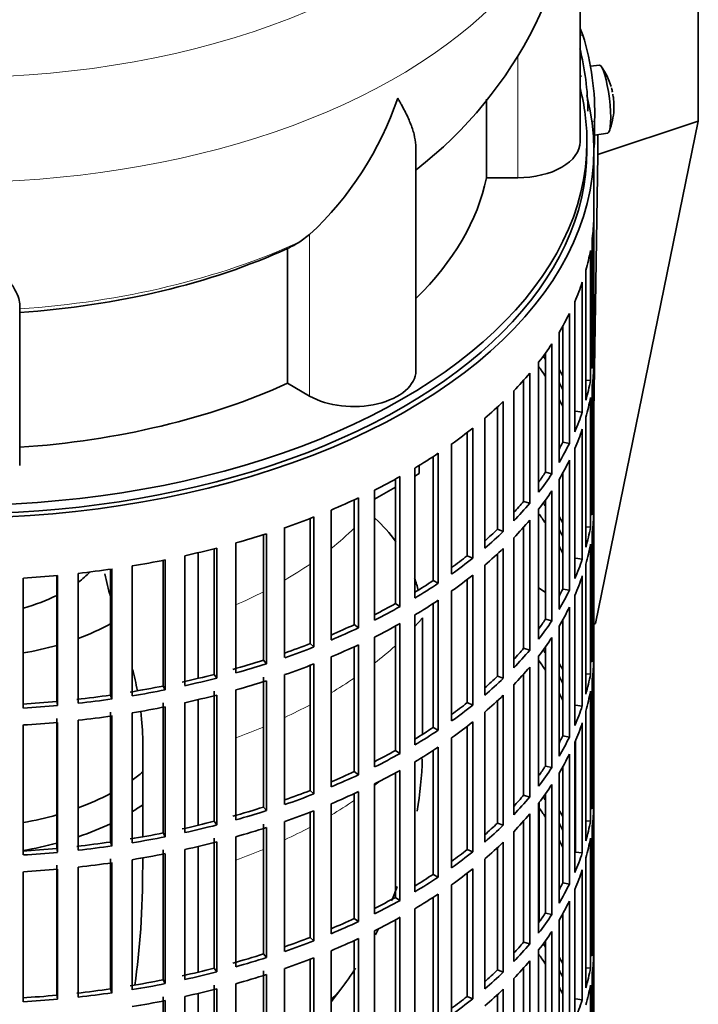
# Model space of a CAD drawing. Header units: millimetres. Extents: x 148 to 904, y -3609 to 2379.
# Tile 5 of 28: x 794 to 892, y -3473 to -3331. Entities that reach past the tile are written whole.
import ezdxf

# ---------------------------------------------------------------- set-up
doc = ezdxf.new("R2010")
doc.units = ezdxf.units.MM
for name, color, linetype in [('M5X8_UNI7687', 7, 'Continuous'), ('VSI134_DIFFUSORE', 7, 'Continuous'), ('VSI134_FILTRO_A', 7, 'Continuous'), ('VSI134_GIUNTO_8×', 7, 'Continuous'), ('VSI134_SUPPORTO_', 7, 'Continuous'), ('VSI134_TERMINALE', 7, 'Continuous')]:
    doc.layers.add(name, color=color, linetype=linetype)

# ---------------------------------------------------------------- blocks, each defined once
blk = doc.blocks.new('SE4')
at = {"layer": 'M5X8_UNI7687', "color": 7, "linetype": 'Continuous', "lineweight": 35}
for p, q in [((878.05, -3337.46), (876.75, -3337.58)), ((877.33, -3347.54), (879.26, -3347.25))]:
    blk.add_line(p, q, dxfattribs=at)
for centre, radius, start, end in [((870.14, -3343.4), 10, 16.6957, 35.0127), ((870.14, -3343.4), 10, 11.8797, 13.5278), ((1246.24, -3286.84), 370.34, 188.5064, 188.6141), ((870.14, -3343.4), 10, 338.98, 357.2751)]:
    blk.add_arc(centre, radius, start, end, dxfattribs=at)
for centre, major_axis, ratio, start_param, end_param in [((878.65, -3342.35), (0.6, -4.89), 0.169759, 0.004788, 3.136805), ((870.12, -3343.31), (-9.78, -2.08), 0.810411, 3.163117, 3.206609), ((870.15, -3343.52), (-9.94, -1.06), 0.589949, 3.053564, 3.168123), ((871.66, -3341.4), (7.36, -5.62), 0.747167, 0.443437, 0.593129)]:
    blk.add_ellipse(centre, major_axis=major_axis, ratio=ratio, start_param=start_param, end_param=end_param, dxfattribs=at)
at = {"layer": 'VSI134_DIFFUSORE', "color": 7, "linetype": 'Continuous', "lineweight": 35}
for p, q in [((875.24, -3348.51), (875.24, -3305.45)), ((861.71, -3342.33), (861.71, -3353.71)), ((851.51, -3381.58), (851.51, -3349.29)), ((861.71, -3353.71), (866.24, -3353.71)), ((836.15, -3361.91), (834.73, -3362.96)), ((832.95, -3363.93), (832.95, -3383.4)), ((794.24, -3395.28), (794.24, -3371.93)), ((832.95, -3383.4), (836.15, -3385.25))]:
    blk.add_line(p, q, dxfattribs=at)
at = {"layer": 'VSI134_DIFFUSORE', "color": 4, "linetype": 'Continuous', "lineweight": 9}
for p, q in [((866.24, -3353.71), (866.24, -3336.03)), ((836.15, -3385.25), (836.15, -3361.91))]:
    blk.add_line(p, q, dxfattribs=at)
at = {"layer": 'VSI134_DIFFUSORE', "color": 7, "linetype": 'Continuous', "lineweight": 35}
for centre, radius, start, end in [((814.24, -3304.38), 60.93, 307.7502, 358.9785), ((803.65, -3326.95), 47.73, 312.9143, 341.3628), ((826.82, -3350.57), 14.7, 294.6434, 302.5491)]:
    blk.add_arc(centre, radius, start, end, dxfattribs=at)
at = {"layer": 'VSI134_DIFFUSORE', "color": 4, "linetype": 'Continuous', "lineweight": 9}
for centre, major_axis, start_param, end_param in [((785.24, -3289.74), (85.67, 0), 2.811924, 6.283185), ((785.24, -3302.49), (-89.83, 0), 0, 3.20939), ((785.24, -3327.04), (79.5, 0), 4.82584, 5.384336)]:
    blk.add_ellipse(centre, major_axis=major_axis, ratio=0.57735, start_param=start_param, end_param=end_param, dxfattribs=at)
at = {"layer": 'VSI134_DIFFUSORE', "color": 7, "linetype": 'Continuous', "lineweight": 35}
for centre, major_axis, start_param, end_param in [((866.24, -3348.51), (-9, 0), 1.570796, 3.141593), ((785.24, -3348.51), (77, 0), 5.749077, 6.166034), ((785.24, -3329.03), (77, 0), 4.82954, 5.380636), ((842.51, -3381.58), (-9, 0), 0.785398, 3.141593), ((785.24, -3348.51), (77, 0), 4.82954, 5.380636)]:
    blk.add_ellipse(centre, major_axis=major_axis, ratio=0.57735, start_param=start_param, end_param=end_param, dxfattribs=at)
for points, knots in [([(851.51, -3349.39), (851.51, -3349.25), (851.51, -3349.12), (851.46, -3348.48), (851.37, -3347.97), (851.11, -3346.9), (850.92, -3346.35), (850.47, -3345.23), (850.21, -3344.65), (849.75, -3343.75), (849.59, -3343.45), (849.33, -3342.99), (849.24, -3342.83), (849.06, -3342.52), (848.97, -3342.36), (848.88, -3342.2)], [0.4658143, 0.4658143, 0.4658143, 0.4658143, 0.5, 0.5, 0.625, 0.625, 0.75, 0.75, 0.875, 0.875, 0.9375, 0.9375, 0.96875, 0.96875, 1, 1, 1, 1]), ([(794.24, -3371.93), (794.24, -3371.61), (794.15, -3371.25), (793.84, -3370.45), (793.61, -3370.01), (793.2, -3369.29), (793.05, -3369.04), (792.73, -3368.53), (792.56, -3368.26), (792.02, -3367.44), (791.62, -3366.86), (790.78, -3365.64), (790.32, -3365), (789.38, -3363.65), (788.88, -3362.93), (787.87, -3361.46), (787.35, -3360.69), (786.56, -3359.5), (786.3, -3359.09), (785.9, -3358.47), (785.77, -3358.27), (785.5, -3357.85), (785.37, -3357.63), (785.24, -3357.42)], [0, 0, 0, 0, 0.125, 0.125, 0.25, 0.25, 0.3125, 0.3125, 0.375, 0.375, 0.5, 0.5, 0.625, 0.625, 0.75, 0.75, 0.875, 0.875, 0.9375, 0.9375, 0.96875, 0.96875, 1, 1, 1, 1])]:
    blk.add_open_spline(points, degree=3, knots=knots, dxfattribs=at)
at = {"layer": 'VSI134_FILTRO_A', "color": 7, "linetype": 'Continuous', "lineweight": 35}
for p, q in [((877.24, -3513.85), (877.24, -3349.74)), ((877.23, -3359.59), (877.23, -3378.37)), ((877.01, -3362.47), (877.01, -3381.25)), ((876.74, -3364.22), (876.74, -3383)), ((876.09, -3367.08), (876.09, -3385.86)), ((875.56, -3368.8), (875.56, -3387.58)), ((874.48, -3371.62), (874.48, -3390.4)), ((873.7, -3373.31), (873.7, -3392.09)), ((872.2, -3376.06), (872.2, -3394.84)), ((872.74, -3375.11), (872.74, -3391.91)), ((871.16, -3377.7), (871.16, -3396.48)), ((877.01, -3378.36), (877.23, -3378.37)), ((869.25, -3380.37), (869.25, -3399.15)), ((870.24, -3379.04), (870.24, -3396.26)), ((877.23, -3380.82), (877.23, -3399.6)), ((867.08, -3382.98), (867.08, -3400.47)), ((867.97, -3381.95), (867.97, -3400.73)), ((876.09, -3382.95), (876.74, -3383)), ((865.66, -3384.51), (865.66, -3403.29)), ((877.01, -3383.7), (877.01, -3402.48)), ((864.14, -3386.03), (864.14, -3404.81)), ((876.74, -3385.45), (876.74, -3404.22)), ((863.3, -3386.82), (863.3, -3404.5)), ((874.59, -3387.45), (875.56, -3387.58)), ((861.46, -3388.46), (861.46, -3407.24)), ((876.09, -3388.31), (876.09, -3407.09)), ((859.72, -3389.89), (859.72, -3408.67)), ((875.56, -3390.03), (875.56, -3408.81)), ((858.93, -3390.52), (858.93, -3408.32)), ((856.68, -3392.18), (856.68, -3410.96)), ((872.74, -3391.91), (873.7, -3392.09)), ((874.48, -3392.85), (874.48, -3411.63)), ((853.99, -3394.01), (853.99, -3411.91)), ((854.73, -3393.52), (854.73, -3412.3)), ((873.7, -3394.54), (873.7, -3413.31)), ((851.35, -3395.65), (851.35, -3414.43)), ((848.54, -3397.26), (848.54, -3415.24)), ((849.21, -3396.89), (849.21, -3415.67)), ((870.24, -3396.26), (871.16, -3396.48)), ((872.2, -3397.29), (872.2, -3416.07)), ((872.74, -3396.34), (872.74, -3413.14)), ((845.53, -3398.84), (845.53, -3417.62)), ((842.6, -3400.25), (842.6, -3418.28)), ((843.21, -3399.96), (843.21, -3418.74)), ((870.24, -3400.27), (870.24, -3417.49)), ((871.16, -3398.93), (871.16, -3417.71)), ((877.01, -3399.59), (877.23, -3399.6)), ((839.24, -3401.72), (839.24, -3420.5)), ((867.08, -3400.47), (867.97, -3400.73)), ((869.25, -3401.6), (869.25, -3420.38)), ((836.22, -3402.93), (836.22, -3421.01)), ((836.76, -3402.72), (836.76, -3421.5)), ((877.23, -3402.05), (877.23, -3420.83)), ((832.54, -3404.27), (832.54, -3423.05)), ((863.3, -3404.5), (864.14, -3404.81)), ((867.08, -3404.21), (867.08, -3421.7)), ((867.97, -3403.18), (867.97, -3421.96)), ((876.09, -3404.17), (876.74, -3404.22)), ((829.46, -3405.29), (829.46, -3423.41)), ((829.92, -3405.15), (829.92, -3423.93)), ((865.66, -3405.74), (865.66, -3424.52)), ((877.01, -3404.93), (877.01, -3423.71)), ((822.36, -3407.32), (822.36, -3425.47)), ((822.74, -3407.22), (822.74, -3426)), ((825.49, -3406.48), (825.49, -3425.26)), ((864.14, -3407.26), (864.14, -3426.04)), ((876.74, -3406.67), (876.74, -3425.45)), ((818.12, -3408.32), (818.12, -3427.1)), ((858.93, -3408.32), (859.72, -3408.67)), ((863.3, -3408.05), (863.3, -3425.73)), ((874.59, -3408.68), (875.56, -3408.81)), ((807.37, -3410.27), (807.37, -3428.46)), ((807.58, -3410.24), (807.58, -3429.02)), ((810.51, -3409.79), (810.51, -3428.57)), ((814.98, -3408.98), (814.98, -3427.15)), ((815.28, -3408.92), (815.28, -3427.7)), ((861.46, -3409.69), (861.46, -3428.47)), ((876.09, -3409.54), (876.09, -3428.32)), ((794.76, -3411.55), (794.76, -3430.33)), ((799.59, -3411.18), (799.59, -3429.38)), ((799.72, -3411.17), (799.72, -3429.95)), ((802.7, -3410.87), (802.7, -3429.65)), ((859.72, -3411.12), (859.72, -3429.9)), ((875.56, -3411.26), (875.56, -3430.04)), ((853.99, -3411.91), (854.73, -3412.3)), ((858.93, -3411.75), (858.93, -3429.55)), ((856.68, -3413.41), (856.68, -3432.19)), ((872.74, -3413.14), (873.7, -3413.31)), ((874.48, -3414.08), (874.48, -3432.86)), ((848.54, -3415.24), (849.21, -3415.67)), ((853.99, -3415.24), (853.99, -3433.14)), ((854.73, -3414.75), (854.73, -3433.53)), ((873.7, -3415.76), (873.7, -3434.54)), ((851.35, -3416.88), (851.35, -3435.66)), ((842.6, -3418.28), (843.21, -3418.74)), ((848.54, -3418.49), (848.54, -3436.47)), ((849.21, -3418.12), (849.21, -3436.9)), ((870.24, -3417.49), (871.16, -3417.71)), ((872.2, -3418.52), (872.2, -3437.3)), ((872.74, -3417.57), (872.74, -3434.37)), ((845.53, -3420.07), (845.53, -3438.85)), ((871.16, -3420.16), (871.16, -3438.94)), ((836.22, -3421.01), (836.76, -3421.5)), ((842.6, -3421.47), (842.6, -3439.51)), ((843.21, -3421.19), (843.21, -3439.97)), ((870.24, -3421.5), (870.24, -3438.72)), ((877.01, -3420.82), (877.23, -3420.83)), ((839.24, -3422.95), (839.24, -3441.73)), ((867.08, -3421.7), (867.97, -3421.96)), ((869.25, -3422.83), (869.25, -3441.61)), ((829.46, -3423.41), (829.92, -3423.93)), ((836.22, -3424.16), (836.22, -3442.24)), ((836.76, -3423.95), (836.76, -3442.73)), ((867.97, -3424.41), (867.97, -3443.19)), ((877.23, -3423.28), (877.23, -3442.06)), ((822.36, -3425.47), (822.74, -3426)), ((829.46, -3425.86), (829.46, -3444.64)), ((832.54, -3425.5), (832.54, -3444.28)), ((863.3, -3425.73), (864.14, -3426.04)), ((867.08, -3425.44), (867.08, -3442.92)), ((876.09, -3425.4), (876.74, -3425.45)), ((814.98, -3427.15), (815.28, -3427.7)), ((829.92, -3426.38), (829.92, -3445.16)), ((865.66, -3426.97), (865.66, -3445.75)), ((877.01, -3426.16), (877.01, -3444.94)), ((807.37, -3428.46), (807.58, -3429.02)), ((822.36, -3427.91), (822.36, -3446.69)), ((822.74, -3428.45), (822.74, -3447.23)), ((825.49, -3427.71), (825.49, -3446.49)), ((864.14, -3428.49), (864.14, -3447.27)), ((876.74, -3427.9), (876.74, -3446.68)), ((799.59, -3429.38), (799.72, -3429.95)), ((814.98, -3429.6), (814.98, -3448.38)), ((815.28, -3430.15), (815.28, -3448.93)), ((818.12, -3429.55), (818.12, -3448.33)), ((858.93, -3429.55), (859.72, -3429.9)), ((863.3, -3429.28), (863.3, -3446.96)), ((874.59, -3429.91), (875.56, -3430.04)), ((807.37, -3430.91), (807.37, -3449.69)), ((807.58, -3431.47), (807.58, -3450.25)), ((810.51, -3431.02), (810.51, -3449.8)), ((861.46, -3430.92), (861.46, -3449.7)), ((876.09, -3430.76), (876.09, -3449.54)), ((794.76, -3432.78), (794.76, -3451.56)), ((799.59, -3431.83), (799.59, -3450.61)), ((799.72, -3432.4), (799.72, -3451.18)), ((802.7, -3432.1), (802.7, -3450.88)), ((858.93, -3432.98), (858.93, -3450.78)), ((859.72, -3432.35), (859.72, -3451.13)), ((875.56, -3432.49), (875.56, -3451.27)), ((853.99, -3433.14), (854.73, -3433.53)), ((872.74, -3434.37), (873.7, -3434.54)), ((856.68, -3434.64), (856.68, -3453.42)), ((874.48, -3435.3), (874.48, -3454.08)), ((874.59, -3435.06), (874.59, -3451.14)), ((848.54, -3436.47), (849.21, -3436.9)), ((853.99, -3436.47), (853.99, -3454.37)), ((854.73, -3435.98), (854.73, -3454.76)), ((873.7, -3436.99), (873.7, -3455.77)), ((851.35, -3438.11), (851.35, -3456.89)), ((870.24, -3438.72), (871.16, -3438.94)), ((842.6, -3439.51), (843.21, -3439.97)), ((848.54, -3439.72), (848.54, -3457.7)), ((849.21, -3439.35), (849.21, -3458.13)), ((872.2, -3439.75), (872.2, -3458.53)), ((872.74, -3438.8), (872.74, -3455.6)), ((845.53, -3441.3), (845.53, -3460.08)), ((871.16, -3441.39), (871.16, -3460.17)), ((836.22, -3442.24), (836.76, -3442.73)), ((842.6, -3442.7), (842.6, -3460.74)), ((843.21, -3442.42), (843.21, -3461.2)), ((867.08, -3442.92), (867.97, -3443.19)), ((870.24, -3442.73), (870.24, -3459.95)), ((877.01, -3442.05), (877.23, -3442.06)), ((839.24, -3444.18), (839.24, -3462.96)), ((869.25, -3444.06), (869.25, -3462.84)), ((829.46, -3444.64), (829.92, -3445.16)), ((836.22, -3445.39), (836.22, -3463.47)), ((836.76, -3445.18), (836.76, -3463.96)), ((867.97, -3445.64), (867.97, -3464.42)), ((877.23, -3444.51), (877.23, -3463.29)), ((822.36, -3446.69), (822.74, -3447.23)), ((829.46, -3447.09), (829.46, -3465.87)), ((832.54, -3446.73), (832.54, -3465.51)), ((863.3, -3446.96), (864.14, -3447.27)), ((867.08, -3446.67), (867.08, -3464.15)), ((876.09, -3446.63), (876.74, -3446.68)), ((814.98, -3448.38), (815.28, -3448.93)), ((829.92, -3447.61), (829.92, -3466.38)), ((865.66, -3448.2), (865.66, -3466.98)), ((877.01, -3447.39), (877.01, -3466.17)), ((807.37, -3449.69), (807.58, -3450.25)), ((822.36, -3449.14), (822.36, -3467.92)), ((822.74, -3449.68), (822.74, -3468.46)), ((825.49, -3448.94), (825.49, -3467.72)), ((864.14, -3449.71), (864.14, -3468.49)), ((876.74, -3449.13), (876.74, -3467.91)), ((799.59, -3450.61), (799.72, -3451.18)), ((814.98, -3450.83), (814.98, -3469.61)), ((815.28, -3451.38), (815.28, -3470.16)), ((818.12, -3450.78), (818.12, -3469.56)), ((858.93, -3450.78), (859.72, -3451.13)), ((863.3, -3450.51), (863.3, -3468.18)), ((874.59, -3451.14), (875.56, -3451.27)), ((807.37, -3452.14), (807.37, -3470.92)), ((807.58, -3452.7), (807.58, -3471.48)), ((810.51, -3452.25), (810.51, -3471.03)), ((861.46, -3452.15), (861.46, -3470.93)), ((876.09, -3451.99), (876.09, -3470.77)), ((794.76, -3454.01), (794.76, -3472.78)), ((799.59, -3453.06), (799.59, -3471.84)), ((799.72, -3453.63), (799.72, -3472.41)), ((802.7, -3453.32), (802.7, -3472.1)), ((853.99, -3454.37), (854.73, -3454.76)), ((858.93, -3454.2), (858.93, -3472.01)), ((859.72, -3453.58), (859.72, -3472.36)), ((875.56, -3453.72), (875.56, -3472.49)), ((872.74, -3455.6), (873.7, -3455.77)), ((854.73, -3457.21), (854.73, -3475.99)), ((856.68, -3455.87), (856.68, -3474.65)), ((874.48, -3456.53), (874.48, -3475.31)), ((848.54, -3457.7), (849.21, -3458.13)), ((853.99, -3457.7), (853.99, -3475.6)), ((873.7, -3458.22), (873.7, -3477)), ((851.35, -3459.34), (851.35, -3478.12)), ((870.24, -3459.95), (871.16, -3460.17)), ((872.74, -3460.03), (872.74, -3476.83)), ((842.6, -3460.74), (843.21, -3461.2)), ((848.54, -3460.95), (848.54, -3478.93)), ((849.21, -3460.58), (849.21, -3479.35)), ((872.2, -3460.98), (872.2, -3479.75)), ((845.53, -3462.53), (845.53, -3481.3)), ((871.16, -3462.62), (871.16, -3481.4)), ((836.22, -3463.47), (836.76, -3463.96)), ((842.6, -3463.93), (842.6, -3481.97)), ((843.21, -3463.65), (843.21, -3482.43)), ((867.08, -3464.15), (867.97, -3464.42)), ((870.24, -3463.96), (870.24, -3481.18)), ((877.01, -3463.28), (877.23, -3463.29)), ((839.24, -3465.41), (839.24, -3484.19)), ((869.25, -3465.29), (869.25, -3484.06)), ((877.23, -3465.74), (877.23, -3484.51)), ((829.46, -3465.87), (829.92, -3466.38)), ((836.22, -3466.62), (836.22, -3484.7)), ((836.76, -3466.41), (836.76, -3485.19)), ((867.97, -3466.87), (867.97, -3485.65)), ((822.36, -3467.92), (822.74, -3468.46)), ((829.46, -3468.32), (829.46, -3487.1)), ((832.54, -3467.96), (832.54, -3486.74)), ((863.3, -3468.18), (864.14, -3468.49)), ((867.08, -3467.89), (867.08, -3485.38)), ((876.09, -3467.86), (876.74, -3467.91)), ((814.98, -3469.61), (815.28, -3470.16)), ((829.92, -3468.83), (829.92, -3487.61)), ((865.66, -3469.43), (865.66, -3488.21)), ((877.01, -3468.62), (877.01, -3487.4)), ((807.37, -3470.92), (807.58, -3471.48)), ((822.36, -3470.37), (822.36, -3489.15)), ((822.74, -3470.91), (822.74, -3489.69)), ((825.49, -3470.17), (825.49, -3488.95)), ((864.14, -3470.94), (864.14, -3489.72)), ((876.74, -3470.36), (876.74, -3489.14)), ((799.59, -3471.84), (799.72, -3472.41)), ((814.98, -3472.06), (814.98, -3490.84)), ((815.28, -3472.61), (815.28, -3491.39)), ((818.12, -3472.01), (818.12, -3490.79)), ((858.93, -3472.01), (859.72, -3472.36)), ((863.3, -3471.74), (863.3, -3489.41)), ((874.59, -3472.37), (875.56, -3472.49))]:
    blk.add_line(p, q, dxfattribs=at)
for centre, major_axis, start_param, end_param in [((785.24, -3349.74), (-92, 0), -0.208894, 3.291139), ((785.24, -3349.74), (-92, 0), 3.342743, 3.350487), ((785.24, -3349.74), (-91, 0), 0, 3.141593), ((785.24, -3358.72), (92, 0), 6.212375, 6.266729), ((785.24, -3358.72), (92, 0), -0.158077, -0.103722), ((785.24, -3358.72), (92, 0), -0.245343, -0.190989), ((785.24, -3358.72), (92, 0), -0.33261, -0.278255), ((785.24, -3358.72), (92, 0), -0.419876, -0.365522), ((785.24, -3377.5), (92, 0), 6.212375, 6.266729), ((785.24, -3398.73), (91, 0), 0.365223, 0.374965), ((785.24, -3401.17), (91, 0), 0.365223, 0.394539), ((785.24, -3398.73), (92, 0), 0.313806, 0.33261), ((785.24, -3379.95), (92, 0), 6.212375, 6.266729), ((785.24, -3358.72), (92, 0), -0.507143, -0.452788), ((785.24, -3398.73), (91, 0), 0.277957, 0.299174), ((785.24, -3377.5), (92, 0), -0.158077, -0.103722), ((785.24, -3358.72), (92, 0), -0.594409, -0.540055), ((785.24, -3401.17), (91, 0), 0.277957, 0.299174), ((785.24, -3379.95), (92, 0), -0.158077, -0.103722), ((785.24, -3377.5), (92, 0), -0.245343, -0.190989), ((785.24, -3358.72), (92, 0), -0.681676, -0.627321), ((785.24, -3379.95), (92, 0), -0.245343, -0.190989), ((785.24, -3377.5), (91, 0), -0.299174, -0.277957), ((785.24, -3377.5), (92, 0), -0.33261, -0.278255), ((785.24, -3358.72), (92, 0), -0.768942, -0.714588), ((785.24, -3379.95), (92, 0), -0.33261, -0.278255), ((785.24, -3358.72), (92, 0), -0.856209, -0.801854), ((785.24, -3377.5), (91, 0), -0.394539, -0.365223), ((785.24, -3377.5), (92, 0), -0.419876, -0.365522), ((785.24, -3358.72), (92, 0), -0.943475, -0.889121), ((785.24, -3379.95), (92, 0), -0.419876, -0.365522), ((785.24, -3398.73), (92, 0), 6.212375, 6.266729), ((785.24, -3377.5), (91, 0), -0.486998, -0.45249), ((785.24, -3377.5), (92, 0), -0.507143, -0.452788), ((785.24, -3419.95), (91, 0), 0.365223, 0.374965), ((785.24, -3358.72), (92, 0), -1.030742, -0.976387), ((785.24, -3422.4), (91, 0), 0.365223, 0.394539), ((785.24, -3419.95), (92, 0), 0.313806, 0.33261), ((785.24, -3401.17), (92, 0), 6.212375, 6.266729), ((785.24, -3377.5), (91, 0), -0.577951, -0.539756), ((785.24, -3379.95), (92, 0), -0.507143, -0.452788), ((785.24, -3419.95), (91, 0), 0.277957, 0.299174), ((785.24, -3398.73), (92, 0), -0.158077, -0.103722), ((785.24, -3358.72), (92, 0), -1.118008, -1.063654), ((785.24, -3377.5), (92, 0), -0.594409, -0.540055), ((785.24, -3358.72), (92, 0), -1.205275, -1.15092), ((785.24, -3379.95), (92, 0), -0.594409, -0.540055), ((785.24, -3422.4), (91, 0), 0.277957, 0.299174), ((785.24, -3401.17), (92, 0), -0.158077, -0.103722), ((785.24, -3377.5), (91, 0), -0.668018, -0.627022), ((785.24, -3377.5), (92, 0), -0.681676, -0.627321), ((785.24, -3398.73), (92, 0), -0.245343, -0.190989), ((785.24, -3358.72), (92, 0), -1.379807, -1.325453), ((785.24, -3358.72), (92, 0), -1.292541, -1.238186), ((785.24, -3358.72), (92, 0), -1.467074, -1.412719), ((785.24, -3379.95), (92, 0), -0.681676, -0.627321), ((785.24, -3401.17), (92, 0), -0.245343, -0.190989), ((785.24, -3377.5), (91, 0), -0.757518, -0.714289), ((785.24, -3377.5), (92, 0), -0.768942, -0.714588), ((785.24, -3398.73), (91, 0), -0.299174, -0.277957), ((785.24, -3398.73), (92, 0), -0.33261, -0.278255), ((785.24, -3377.5), (91, 0), -0.846635, -0.801555), ((785.24, -3377.5), (92, 0), -0.856209, -0.801854), ((785.24, -3379.95), (92, 0), -0.768942, -0.714588), ((785.24, -3401.17), (92, 0), -0.33261, -0.278255), ((785.24, -3377.5), (91, 0), -0.935485, -0.888822), ((785.24, -3377.5), (92, 0), -0.943475, -0.889121), ((785.24, -3379.95), (92, 0), -0.856209, -0.801854), ((785.24, -3398.73), (91, 0), -0.394539, -0.365223), ((785.24, -3398.73), (92, 0), -0.419876, -0.365522), ((785.24, -3401.17), (92, 0), -0.419876, -0.365522), ((785.24, -3377.5), (91, 0), -1.024141, -0.976088), ((785.24, -3377.5), (92, 0), -1.030742, -0.976387), ((785.24, -3379.95), (92, 0), -0.943475, -0.889121), ((785.24, -3419.95), (92, 0), 6.212375, 6.266729), ((785.24, -3398.73), (91, 0), -0.486998, -0.45249), ((785.24, -3398.73), (92, 0), -0.507143, -0.452788), ((785.24, -3441.18), (91, 0), 0.365223, 0.374965), ((785.24, -3377.5), (91, 0), -1.118307, -1.063355), ((785.24, -3377.5), (92, 0), -1.118008, -1.063654), ((785.24, -3379.95), (92, 0), -1.030742, -0.976387), ((785.24, -3401.17), (92, 0), -0.507143, -0.452788), ((785.24, -3443.63), (91, 0), 0.365223, 0.394539), ((785.24, -3441.18), (92, 0), 0.313806, 0.33261), ((785.24, -3422.4), (92, 0), 6.212375, 6.266729), ((785.24, -3377.5), (91, 0), -1.205573, -1.150621), ((785.24, -3398.73), (91, 0), -0.577951, -0.539756), ((785.24, -3441.18), (91, 0), 0.277957, 0.299174), ((785.24, -3419.95), (92, 0), -0.158077, -0.103722), ((785.24, -3377.5), (91, 0), -1.29284, -1.237888), ((785.24, -3377.5), (92, 0), -1.205275, -1.15092), ((785.24, -3379.95), (92, 0), -1.118008, -1.063654), ((785.24, -3398.73), (92, 0), -0.594409, -0.540055), ((785.24, -3377.5), (91, 0), -1.380106, -1.325154), ((785.24, -3377.5), (92, 0), -1.292541, -1.238186), ((785.24, -3379.95), (92, 0), -1.205275, -1.15092), ((785.24, -3401.17), (92, 0), -0.594409, -0.540055), ((785.24, -3443.63), (91, 0), 0.277957, 0.299174), ((785.24, -3422.4), (92, 0), -0.158077, -0.103722), ((785.24, -3377.5), (91, 0), -1.467373, -1.412421), ((785.24, -3377.5), (92, 0), -1.467074, -1.412719), ((785.24, -3377.5), (92, 0), -1.379807, -1.325453), ((785.24, -3379.95), (92, 0), -1.292541, -1.238186), ((785.24, -3398.73), (91, 0), -0.668018, -0.627022), ((785.24, -3398.73), (92, 0), -0.681676, -0.627321), ((785.24, -3419.95), (92, 0), -0.245343, -0.190989), ((785.24, -3379.95), (92, 0), -1.379807, -1.325453), ((785.24, -3379.95), (92, 0), -1.467074, -1.412719), ((785.24, -3401.17), (92, 0), -0.681676, -0.627321), ((785.24, -3422.4), (92, 0), -0.245343, -0.190989), ((785.24, -3398.73), (91, 0), -0.757518, -0.714289), ((785.24, -3398.73), (92, 0), -0.768942, -0.714588), ((785.24, -3419.95), (91, 0), -0.299174, -0.277957), ((785.24, -3419.95), (92, 0), -0.33261, -0.278255), ((785.24, -3398.73), (91, 0), -0.846635, -0.801555), ((785.24, -3398.73), (92, 0), -0.856209, -0.801854), ((785.24, -3401.17), (92, 0), -0.768942, -0.714588), ((785.24, -3422.4), (92, 0), -0.33261, -0.278255), ((785.24, -3419.95), (91, 0), -0.394539, -0.365223), ((785.24, -3398.73), (91, 0), -0.935485, -0.888822), ((785.24, -3398.73), (92, 0), -0.943475, -0.889121), ((785.24, -3401.17), (92, 0), -0.856209, -0.801854), ((785.24, -3419.95), (92, 0), -0.419876, -0.365522), ((785.24, -3422.4), (92, 0), -0.419876, -0.365522), ((785.24, -3398.73), (91, 0), -1.024141, -0.976088), ((785.24, -3398.73), (92, 0), -1.030742, -0.976387), ((785.24, -3401.17), (92, 0), -0.943475, -0.889121), ((785.24, -3419.95), (91, 0), -0.486998, -0.45249), ((785.24, -3441.18), (92, 0), 6.212375, 6.266729), ((785.24, -3419.95), (92, 0), -0.507143, -0.452788), ((785.24, -3462.41), (91, 0), 0.365223, 0.374965), ((785.24, -3398.73), (91, 0), -1.118307, -1.063355), ((785.24, -3398.73), (92, 0), -1.118008, -1.063654), ((785.24, -3401.17), (92, 0), -1.030742, -0.976387), ((785.24, -3422.4), (92, 0), -0.507143, -0.452788), ((785.24, -3464.86), (91, 0), 0.365223, 0.394539), ((785.24, -3462.41), (92, 0), 0.313806, 0.33261), ((785.24, -3443.63), (92, 0), 6.212375, 6.266729), ((785.24, -3398.73), (91, 0), -1.205573, -1.150621), ((785.24, -3398.73), (92, 0), -1.205275, -1.15092), ((785.24, -3419.95), (91, 0), -0.577951, -0.539756), ((785.24, -3462.41), (91, 0), 0.277957, 0.299174), ((785.24, -3441.18), (92, 0), -0.158077, -0.103722), ((785.24, -3398.73), (91, 0), -1.29284, -1.237888), ((785.24, -3401.17), (92, 0), -1.118008, -1.063654), ((785.24, -3419.95), (92, 0), -0.594409, -0.540055), ((785.24, -3398.73), (91, 0), -1.380106, -1.325154), ((785.24, -3398.73), (92, 0), -1.292541, -1.238186), ((785.24, -3401.17), (92, 0), -1.205275, -1.15092), ((785.24, -3422.4), (92, 0), -0.594409, -0.540055), ((785.24, -3464.86), (91, 0), 0.277957, 0.299174), ((785.24, -3443.63), (92, 0), -0.158077, -0.103722), ((785.24, -3398.73), (91, 0), -1.467373, -1.412421), ((785.24, -3398.73), (92, 0), -1.467074, -1.412719), ((785.24, -3398.73), (92, 0), -1.379807, -1.325453), ((785.24, -3401.17), (92, 0), -1.292541, -1.238186), ((785.24, -3419.95), (91, 0), -0.668018, -0.627022), ((785.24, -3419.95), (92, 0), -0.681676, -0.627321), ((785.24, -3441.18), (92, 0), -0.245343, -0.190989), ((785.24, -3401.17), (92, 0), -1.379807, -1.325453), ((785.24, -3401.17), (92, 0), -1.467074, -1.412719), ((785.24, -3419.95), (91, 0), -0.757518, -0.714289), ((785.24, -3422.4), (92, 0), -0.681676, -0.627321), ((785.24, -3443.63), (92, 0), -0.245343, -0.190989), ((785.24, -3419.95), (92, 0), -0.768942, -0.714588), ((785.24, -3441.18), (91, 0), -0.299174, -0.277957), ((785.24, -3441.18), (92, 0), -0.33261, -0.278255), ((785.24, -3422.4), (92, 0), -0.768942, -0.714588), ((785.24, -3419.95), (91, 0), -0.846635, -0.801555), ((785.24, -3419.95), (92, 0), -0.856209, -0.801854), ((785.24, -3443.63), (92, 0), -0.33261, -0.278255), ((785.24, -3441.18), (91, 0), -0.394539, -0.365223), ((785.24, -3419.95), (91, 0), -0.935485, -0.888822), ((785.24, -3419.95), (92, 0), -0.943475, -0.889121), ((785.24, -3422.4), (92, 0), -0.856209, -0.801854), ((785.24, -3441.18), (92, 0), -0.419876, -0.365522), ((785.24, -3443.63), (92, 0), -0.419876, -0.365522), ((785.24, -3419.95), (91, 0), -1.024141, -0.976088), ((785.24, -3419.95), (92, 0), -1.030742, -0.976387), ((785.24, -3422.4), (92, 0), -0.943475, -0.889121), ((785.24, -3441.18), (91, 0), -0.486998, -0.45249), ((785.24, -3462.41), (92, 0), 6.212375, 6.266729), ((785.24, -3441.18), (92, 0), -0.507143, -0.452788), ((785.24, -3483.64), (91, 0), 0.365223, 0.374965), ((785.24, -3464.86), (92, 0), 6.212375, 6.266729), ((785.24, -3419.95), (91, 0), -1.118307, -1.063355), ((785.24, -3419.95), (92, 0), -1.118008, -1.063654), ((785.24, -3422.4), (92, 0), -1.030742, -0.976387), ((785.24, -3443.63), (92, 0), -0.507143, -0.452788), ((785.24, -3486.09), (91, 0), 0.365223, 0.394539), ((785.24, -3483.64), (92, 0), 0.313806, 0.33261), ((785.24, -3419.95), (91, 0), -1.205573, -1.150621), ((785.24, -3419.95), (92, 0), -1.205275, -1.15092), ((785.24, -3441.18), (91, 0), -0.577951, -0.539756), ((785.24, -3441.18), (92, 0), -0.594409, -0.540055), ((785.24, -3483.64), (91, 0), 0.277957, 0.299174), ((785.24, -3462.41), (92, 0), -0.158077, -0.103722), ((785.24, -3419.95), (91, 0), -1.29284, -1.237888), ((785.24, -3422.4), (92, 0), -1.118008, -1.063654), ((785.24, -3419.95), (91, 0), -1.380106, -1.325154), ((785.24, -3419.95), (92, 0), -1.292541, -1.238186), ((785.24, -3422.4), (92, 0), -1.205275, -1.15092), ((785.24, -3443.63), (92, 0), -0.594409, -0.540055), ((785.24, -3486.09), (91, 0), 0.277957, 0.299174), ((785.24, -3464.86), (92, 0), -0.158077, -0.103722), ((785.24, -3419.95), (91, 0), -1.467373, -1.412421), ((785.24, -3419.95), (92, 0), -1.467074, -1.412719), ((785.24, -3419.95), (92, 0), -1.379807, -1.325453), ((785.24, -3422.4), (92, 0), -1.292541, -1.238186), ((785.24, -3441.18), (91, 0), -0.668018, -0.627022), ((785.24, -3441.18), (92, 0), -0.681676, -0.627321), ((785.24, -3462.41), (92, 0), -0.245343, -0.190989)]:
    blk.add_ellipse(centre, major_axis=major_axis, ratio=0.57735, start_param=start_param, end_param=end_param, dxfattribs=at)
at = {"layer": 'VSI134_GIUNTO_8×', "color": 7, "linetype": 'Continuous', "lineweight": 35}
for centre, major_axis, start_param, end_param in [((785.24, -3404.44), (-22, 0), -3.795301, -3.653859), ((785.24, -3404.44), (-22, 0), 2.018583, 2.281496), ((785.24, -3404.44), (-32.5, 0), -4.14508, -3.963396), ((785.24, -3404.44), (-32.5, 0), -4.414934, -4.255007), ((785.24, -3428.94), (-32.5, 0), -3.821626, -3.743528), ((785.24, -3428.94), (-32.5, 0), -4.14508, -3.963396), ((785.24, -3431.76), (34.5, 0), -0.748844, -0.681769), ((785.24, -3428.94), (-32.5, 0), -4.414934, -4.255007), ((785.24, -3431.76), (34.5, 0), -1.040008, -0.874436), ((785.24, -3431.76), (34.5, 0), -1.291065, -1.141754)]:
    blk.add_ellipse(centre, major_axis=major_axis, ratio=0.57735, start_param=start_param, end_param=end_param, dxfattribs=at)
at = {"layer": 'VSI134_SUPPORTO_', "color": 7, "linetype": 'Continuous', "lineweight": 35}
for p, q in [((876.24, -3349.74), (876.24, -3348.51)), ((851.99, -3396.44), (851.99, -3395.27)), ((851.99, -3396.44), (851.35, -3396.81)), ((848.54, -3398.43), (845.53, -3400.17)), ((820.06, -3407.88), (820.06, -3426.04)), ((852.46, -3434.14), (852.46, -3417.3)), ((820.06, -3429.11), (820.06, -3447.26)), ((812.03, -3448.94), (812.03, -3435.06)), ((869.31, -3443.97), (869.31, -3461.29)), ((820.06, -3450.34), (820.06, -3468.49)), ((812.03, -3453.12), (812.03, -3451.99)), ((839.24, -3472.78), (840.67, -3470.94)), ((820.06, -3471.57), (820.06, -3489.72))]:
    blk.add_line(p, q, dxfattribs=at)
for centre, radius, start, end in [((831.59, -3418.43), 20.9, 35.4329, 47.7987), ((831.59, -3418.43), 20.9, 14.0259, 19.2298), ((794.26, -3435.81), 58.21, 350.6842, 358.1868), ((794.26, -3435.81), 58.21, 337.4118, 339.555), ((794.26, -3435.81), 58.21, 332.0207, 332.8941), ((794.26, -3435.81), 58.21, 322.877, 326.4969)]:
    blk.add_arc(centre, radius, start, end, dxfattribs=at)
for centre, major_axis, ratio, start_param, end_param in [((785.24, -3348.51), (91, 0), 0.57735, 2.988939, 6.283185), ((785.24, -3348.51), (91, 0), 0.57735, 0, 0.148821), ((817.38, -3409.27), (-8.14, 34.04), 0.31246, 1.544894, 1.643573), ((806.29, -3427.06), (3.49, -14.59), 0.31246, 1.44286, 1.661698), ((806.29, -3427.06), (3.49, -14.59), 0.31246, 0.917533, 1.237075), ((777.58, -3405.11), (20.93, -87.53), 0.31246, 0.65805, 0.917533)]:
    blk.add_ellipse(centre, major_axis=major_axis, ratio=ratio, start_param=start_param, end_param=end_param, dxfattribs=at)
at = {"layer": 'VSI134_SUPPORTO_', "color": 4, "linetype": 'Continuous', "lineweight": 9}
for centre, major_axis, start_param, end_param in [((785.24, -3384.79), (66.6, 0), -0.625209, -0.533057), ((785.24, -3384.79), (66.6, 0), -0.780897, -0.698932), ((785.24, -3384.79), (66.6, 0), -0.921885, -0.844673), ((785.24, -3398.1), (75, 0), -0.491682, -0.459415), ((785.24, -3398.1), (75, 0), -0.63707, -0.566131), ((785.24, -3398.1), (75, 0), -0.766956, -0.70007), ((785.24, -3398.1), (75, 0), -0.888301, -0.823319), ((785.24, -3398.1), (75, 0), -1.004352, -0.94022), ((785.24, -3415.78), (75, 0), -0.63707, -0.618187), ((785.24, -3415.78), (75, 0), -0.766956, -0.70007), ((785.24, -3415.78), (75, 0), -0.888301, -0.823319), ((785.24, -3415.78), (75, 0), -1.004352, -0.94022), ((785.24, -3454.56), (62.27, 0), -0.521266, -0.473078)]:
    blk.add_ellipse(centre, major_axis=major_axis, ratio=0.57735, start_param=start_param, end_param=end_param, dxfattribs=at)
at = {"layer": 'VSI134_TERMINALE', "color": 7, "linetype": 'Continuous', "lineweight": 35}
for p, q in [((892.33, -3345.54), (892.33, -3318.26)), ((877.34, -3345.55), (877.34, -3347.18)), ((877.48, -3418.14), (892.33, -3345.54)), ((877.81, -3350.36), (892.33, -3345.54)), ((877.81, -3350.36), (877.81, -3347.47)), ((877.24, -3387.53), (877.81, -3350.36)), ((870.24, -3413.66), (869.31, -3413)), ((877.48, -3418.14), (877.24, -3418.22))]:
    blk.add_line(p, q, dxfattribs=at)
at = {"layer": 'VSI134_TERMINALE', "color": 4, "linetype": 'Continuous', "lineweight": 9}
for p, q in [((875.24, -3333.13), (875.66, -3333.09)), ((876.96, -3345.58), (877.34, -3345.55)), ((877.34, -3347.18), (877.13, -3347.2))]:
    blk.add_line(p, q, dxfattribs=at)
at = {"layer": 'VSI134_TERMINALE', "color": 7, "linetype": 'Continuous', "lineweight": 35}
for centre, radius, start, end in [((838.73, -3344.42), 38.63, 358.3189, 17.0497), ((839.47, -3344.28), 36.9, 0.2898, 14.5372)]:
    blk.add_arc(centre, radius, start, end, dxfattribs=at)
blk.add_ellipse((785.24, -3345.65), major_axis=(93, 0), ratio=0.57735, start_param=0.236132, end_param=0.254688, dxfattribs=at)
blk.add_open_spline([(877.34, -3347.18), (877.34, -3347.67), (877.33, -3348.11), (877.31, -3348.72), (877.3, -3348.91), (877.28, -3349.17), (877.27, -3349.25), (877.27, -3349.33)], degree=3, knots=[0, 0, 0, 0, 0.125, 0.125, 0.1875, 0.1875, 0.2147272, 0.2147272, 0.2147272, 0.2147272], dxfattribs=at)

msp = doc.modelspace()

# ---------------------------------------------------------------- block references
msp.add_blockref('SE4', (0, 0))

doc.saveas('drawing.dxf')
